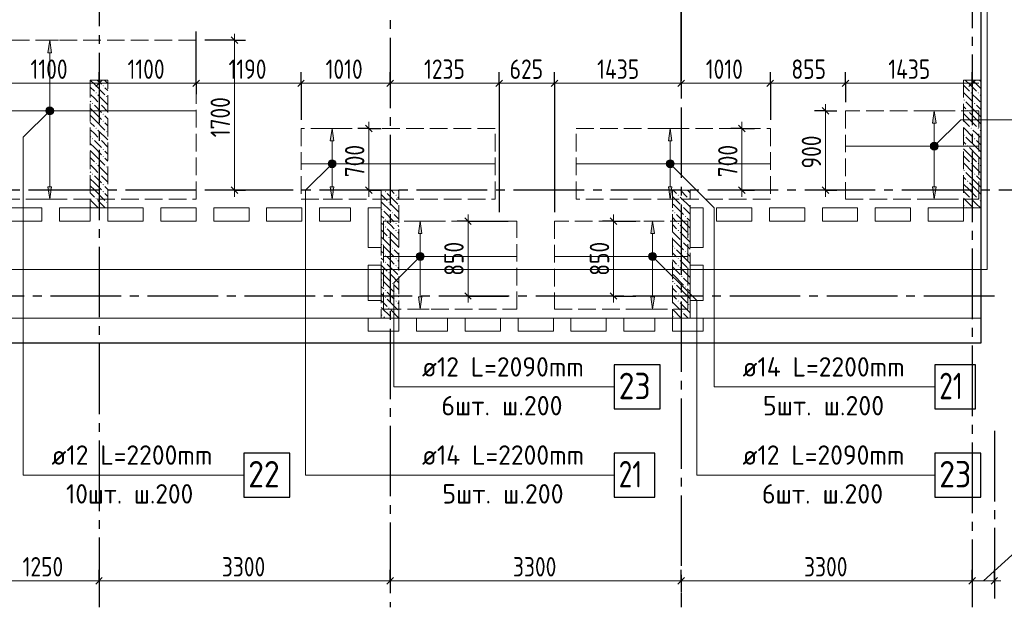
# Model space of a CAD drawing. Header units: millimetres. Extents: x 0 to 43617, y 0 to 59400.
# Tile 8 of 30: x 22174 to 33336, y 7100 to 13764. Entities that reach past the tile are written whole.
import ezdxf

# ---------------------------------------------------------------- set-up
doc = ezdxf.new("R2010")
doc.units = ezdxf.units.MM
doc.linetypes.add('______2', pattern=[270, 200, -70])
doc.linetypes.add('______5', pattern=[1100, 800, -100, 100, -100])
for name, color, linetype, lineweight in [('Standard', 7, 'Continuous', 25), ('ДОП Верх по Х', 7, 'Continuous', 25), ('ЖБ Пилон', 180, 'Continuous', 25), ('Оси', 40, '______5', 18), ('Позиционная метка номер позиции', 7, 'Continuous', 13), ('Примечания', 7, 'Continuous', 25)]:
    doc.layers.add(name, color=color, linetype=linetype, lineweight=lineweight)
doc.layers.add('ЖБ Перекрытие верхний уровень', color=7, linetype='Continuous', lineweight=25, true_color=0xe0e0ff)
doc.styles.add('GOST 2.304-81', font='txt')
doc.styles.add('ISOCPEUR', font='txt')

msp = doc.modelspace()

# ---------------------------------------------------------------- hatches: boundary and pattern name
at = {"layer": 'ДОП Верх по Х', "linetype": 'Continuous', "lineweight": 13, "transparency": 33554687}
for points in [[(22535, 13390), (22515, 13530), (22495, 13390)], [(22477, 12730), (22552, 12730), (22547, 12749)], [(22477, 12730), (22547, 12749), (22483, 12749)], [(22483, 12711), (22552, 12730), (22477, 12730)], [(22483, 12749), (22547, 12749), (22534, 12762)], [(22483, 12749), (22534, 12762), (22496, 12762)], [(22483, 12711), (22547, 12711), (22552, 12730)], [(22496, 12762), (22534, 12762), (22515, 12768)], [(32563, 12590), (32543, 12730), (32523, 12590)], [(22496, 12698), (22547, 12711), (22483, 12711)], [(22496, 12698), (22534, 12698), (22547, 12711)], [(22534, 12698), (22496, 12698), (22515, 12693)], [(25735, 12390), (25715, 12530), (25695, 12390)], [(29569, 12390), (29549, 12530), (29529, 12390)], [(32505, 12330), (32580, 12330), (32575, 12349)], [(32505, 12330), (32575, 12349), (32511, 12349)], [(32511, 12311), (32580, 12330), (32505, 12330)], [(32511, 12349), (32575, 12349), (32562, 12362)], [(32511, 12349), (32562, 12362), (32524, 12362)], [(32511, 12311), (32575, 12311), (32580, 12330)], [(32524, 12298), (32575, 12311), (32511, 12311)], [(32524, 12362), (32562, 12362), (32543, 12368)], [(32524, 12298), (32562, 12298), (32575, 12311)], [(32562, 12298), (32524, 12298), (32543, 12293)], [(25696, 12162), (25734, 12162), (25715, 12168)], [(29530, 12162), (29568, 12162), (29549, 12168)], [(25677, 12130), (25752, 12130), (25747, 12149)], [(25677, 12130), (25747, 12149), (25683, 12149)], [(25683, 12111), (25752, 12130), (25677, 12130)], [(25683, 12149), (25747, 12149), (25734, 12162)], [(25683, 12149), (25734, 12162), (25696, 12162)], [(25683, 12111), (25747, 12111), (25752, 12130)], [(25696, 12098), (25747, 12111), (25683, 12111)], [(25696, 12098), (25734, 12098), (25747, 12111)], [(25734, 12098), (25696, 12098), (25715, 12093)], [(29512, 12130), (29587, 12130), (29581, 12149)], [(29512, 12130), (29581, 12149), (29517, 12149)], [(29517, 12111), (29587, 12130), (29512, 12130)], [(29517, 12149), (29581, 12149), (29568, 12162)], [(29517, 12149), (29568, 12162), (29530, 12162)], [(29517, 12111), (29581, 12111), (29587, 12130)], [(29530, 12098), (29581, 12111), (29517, 12111)], [(29530, 12098), (29568, 12098), (29581, 12111)], [(29568, 12098), (29530, 12098), (29549, 12093)], [(26735, 11340), (26715, 11480), (26695, 11340)], [(29369, 11340), (29349, 11480), (29329, 11340)], [(26677, 11080), (26752, 11080), (26747, 11099)], [(26677, 11080), (26747, 11099), (26683, 11099)], [(26683, 11061), (26752, 11080), (26677, 11080)], [(26683, 11099), (26747, 11099), (26734, 11112)], [(26683, 11099), (26734, 11112), (26696, 11112)], [(26683, 11061), (26747, 11061), (26752, 11080)], [(26696, 11048), (26747, 11061), (26683, 11061)], [(26696, 11112), (26734, 11112), (26715, 11118)], [(26696, 11048), (26734, 11048), (26747, 11061)], [(29311, 11080), (29386, 11080), (29381, 11099)], [(29311, 11080), (29381, 11099), (29317, 11099)], [(29317, 11061), (29386, 11080), (29311, 11080)], [(29317, 11099), (29381, 11099), (29368, 11112)], [(29317, 11099), (29368, 11112), (29330, 11112)], [(29317, 11061), (29381, 11061), (29386, 11080)], [(29330, 11048), (29381, 11061), (29317, 11061)], [(29330, 11112), (29368, 11112), (29349, 11118)], [(29330, 11048), (29368, 11048), (29381, 11061)], [(26734, 11048), (26696, 11048), (26715, 11043)], [(29368, 11048), (29330, 11048), (29349, 11043)]]:
    msp.add_hatch(color=7, dxfattribs=at).paths.add_polyline_path(points)
for points in [[(22535, 11870), (22515, 11730), (22495, 11870)], [(25735, 11870), (25715, 11730), (25695, 11870)], [(29569, 11870), (29549, 11730), (29529, 11870)], [(32563, 11870), (32543, 11730), (32523, 11870)], [(26735, 10620), (26715, 10480), (26695, 10620)], [(29369, 10620), (29349, 10480), (29329, 10620)]]:
    msp.add_hatch(color=7, dxfattribs=at).paths.add_polyline_path(points, flags=16)
at = {"layer": 'ЖБ Пилон', "linetype": 'Continuous', "lineweight": 18, "transparency": 33554687}
for points in [[(23114, 13013), (23121, 13020), (23127, 13013), (23121, 13007)], [(23034, 12933), (23041, 12940), (23047, 12933), (23041, 12927)], [(23154, 12893), (23161, 12900), (23167, 12893), (23161, 12887)], [(32874, 12853), (32881, 12860), (32887, 12853), (32881, 12847)], [(32954, 12933), (32961, 12940), (32967, 12933), (32961, 12927)], [(33034, 12933), (33041, 12940), (33047, 12933), (33041, 12927)], [(22994, 12813), (23001, 12820), (23007, 12813), (23001, 12807)], [(23074, 12813), (23081, 12820), (23087, 12813), (23081, 12807)], [(32914, 12733), (32921, 12740), (32927, 12733), (32921, 12727)], [(32994, 12813), (33001, 12820), (33007, 12813), (33001, 12807)], [(23114, 12693), (23121, 12700), (23127, 12693), (23121, 12687)], [(23114, 12613), (23121, 12620), (23127, 12613), (23121, 12607)], [(23034, 12533), (23041, 12540), (23047, 12533), (23041, 12527)], [(32954, 12533), (32961, 12540), (32967, 12533), (32961, 12527)], [(33034, 12533), (33041, 12540), (33047, 12533), (33041, 12527)], [(22994, 12413), (23001, 12420), (23007, 12413), (23001, 12407)], [(23074, 12413), (23081, 12420), (23087, 12413), (23081, 12407)], [(23154, 12493), (23161, 12500), (23167, 12493), (23161, 12487)], [(32874, 12453), (32881, 12460), (32887, 12453), (32881, 12447)], [(32994, 12413), (33001, 12420), (33007, 12413), (33001, 12407)], [(23114, 12293), (23121, 12300), (23127, 12293), (23121, 12287)], [(32914, 12333), (32921, 12340), (32927, 12333), (32921, 12327)], [(23114, 12213), (23121, 12220), (23127, 12213), (23121, 12207)], [(23034, 12133), (23041, 12140), (23047, 12133), (23041, 12127)], [(23154, 12093), (23161, 12100), (23167, 12093), (23161, 12087)], [(32874, 12053), (32881, 12060), (32887, 12053), (32881, 12047)], [(32954, 12133), (32961, 12140), (32967, 12133), (32961, 12127)], [(33034, 12133), (33041, 12140), (33047, 12133), (33041, 12127)], [(22994, 12013), (23001, 12020), (23007, 12013), (23001, 12007)], [(23074, 12013), (23081, 12020), (23087, 12013), (23081, 12007)], [(32994, 12013), (33001, 12020), (33007, 12013), (33001, 12007)], [(23114, 11893), (23121, 11900), (23127, 11893), (23121, 11887)], [(32914, 11933), (32921, 11940), (32927, 11933), (32921, 11927)], [(23034, 11733), (23041, 11740), (23047, 11733), (23041, 11727)], [(23114, 11813), (23121, 11820), (23127, 11813), (23121, 11807)], [(26314, 11813), (26321, 11820), (26327, 11813), (26321, 11807)], [(26434, 11773), (26441, 11780), (26447, 11773), (26441, 11767)], [(29634, 11773), (29641, 11780), (29647, 11773), (29641, 11767)], [(29754, 11733), (29761, 11740), (29767, 11733), (29761, 11727)], [(32954, 11733), (32961, 11740), (32967, 11733), (32961, 11727)], [(33034, 11733), (33041, 11740), (33047, 11733), (33041, 11727)], [(23154, 11693), (23161, 11700), (23167, 11693), (23161, 11687)], [(26274, 11613), (26281, 11620), (26287, 11613), (26281, 11607)], [(26354, 11693), (26361, 11700), (26367, 11693), (26361, 11687)], [(29674, 11653), (29681, 11660), (29687, 11653), (29681, 11647)], [(32874, 11653), (32881, 11660), (32887, 11653), (32881, 11647)], [(26314, 11493), (26321, 11500), (26327, 11493), (26321, 11487)], [(26394, 11573), (26401, 11580), (26407, 11573), (26401, 11567)], [(29594, 11573), (29601, 11580), (29607, 11573), (29601, 11567)], [(29714, 11533), (29721, 11540), (29727, 11533), (29721, 11527)], [(26314, 11413), (26321, 11420), (26327, 11413), (26321, 11407)], [(26434, 11453), (26441, 11460), (26447, 11453), (26441, 11447)], [(29634, 11453), (29641, 11460), (29647, 11453), (29641, 11447)], [(26354, 11293), (26361, 11300), (26367, 11293), (26361, 11287)], [(26434, 11373), (26441, 11380), (26447, 11373), (26441, 11367)], [(29634, 11373), (29641, 11380), (29647, 11373), (29641, 11367)], [(29754, 11333), (29761, 11340), (29767, 11333), (29761, 11327)], [(26274, 11213), (26281, 11220), (26287, 11213), (26281, 11207)], [(26394, 11173), (26401, 11180), (26407, 11173), (26401, 11167)], [(29594, 11173), (29601, 11180), (29607, 11173), (29601, 11167)], [(29674, 11253), (29681, 11260), (29687, 11253), (29681, 11247)], [(26314, 11093), (26321, 11100), (26327, 11093), (26321, 11087)], [(26434, 11053), (26441, 11060), (26447, 11053), (26441, 11047)], [(29634, 11053), (29641, 11060), (29647, 11053), (29641, 11047)], [(29714, 11133), (29721, 11140), (29727, 11133), (29721, 11127)], [(26314, 11013), (26321, 11020), (26327, 11013), (26321, 11007)], [(26434, 10973), (26441, 10980), (26447, 10973), (26441, 10967)], [(29634, 10973), (29641, 10980), (29647, 10973), (29641, 10967)], [(29754, 10933), (29761, 10940), (29767, 10933), (29761, 10927)], [(26354, 10893), (26361, 10900), (26367, 10893), (26361, 10887)], [(29674, 10853), (29681, 10860), (29687, 10853), (29681, 10847)], [(26274, 10813), (26281, 10820), (26287, 10813), (26281, 10807)], [(26394, 10773), (26401, 10780), (26407, 10773), (26401, 10767)], [(29594, 10773), (29601, 10780), (29607, 10773), (29601, 10767)], [(29714, 10733), (29721, 10740), (29727, 10733), (29721, 10727)], [(26314, 10693), (26321, 10700), (26327, 10693), (26321, 10687)], [(26314, 10613), (26321, 10620), (26327, 10613), (26321, 10607)], [(26434, 10653), (26441, 10660), (26447, 10653), (26441, 10647)], [(29634, 10653), (29641, 10660), (29647, 10653), (29641, 10647)], [(26354, 10493), (26361, 10500), (26367, 10493), (26361, 10487)], [(26434, 10573), (26441, 10580), (26447, 10573), (26441, 10567)], [(29634, 10573), (29641, 10580), (29647, 10573), (29641, 10567)], [(29754, 10533), (29761, 10540), (29767, 10533), (29761, 10527)], [(26274, 10413), (26281, 10420), (26287, 10413), (26281, 10407)], [(29674, 10453), (29681, 10460), (29687, 10453), (29681, 10447)]]:
    msp.add_hatch(color=7, dxfattribs=at).paths.add_polyline_path(points, flags=16)
at = {"layer": 'Позиционная метка номер позиции', "linetype": 'Continuous', "lineweight": 13, "transparency": 33554687}
for points in [[(22547, 12698), (22483, 12762), (22472, 12741)], [(22547, 12698), (22472, 12741), (22526, 12687)], [(22526, 12687), (22472, 12741), (22472, 12719)], [(22558, 12719), (22504, 12773), (22483, 12762)], [(22558, 12719), (22483, 12762), (22547, 12698)], [(22558, 12741), (22526, 12773), (22504, 12773)], [(22558, 12741), (22504, 12773), (22558, 12719)], [(22526, 12773), (22558, 12741), (22547, 12762)], [(22526, 12687), (22472, 12719), (22504, 12687)], [(22504, 12687), (22472, 12719), (22483, 12698)], [(32500, 12341), (32575, 12298), (32511, 12362)], [(32500, 12319), (32554, 12287), (32500, 12341)], [(32500, 12341), (32554, 12287), (32575, 12298)], [(32532, 12287), (32500, 12319), (32511, 12298)], [(32500, 12319), (32532, 12287), (32554, 12287)], [(32511, 12362), (32586, 12319), (32532, 12373)], [(32511, 12362), (32575, 12298), (32586, 12319)], [(32532, 12373), (32586, 12319), (32586, 12341)], [(32532, 12373), (32586, 12341), (32554, 12373)], [(32554, 12373), (32586, 12341), (32575, 12362)], [(25758, 12119), (25704, 12173), (25683, 12162)], [(25758, 12141), (25726, 12173), (25704, 12173)], [(25758, 12141), (25704, 12173), (25758, 12119)], [(25726, 12173), (25758, 12141), (25747, 12162)], [(29506, 12141), (29538, 12173), (29517, 12162)], [(29538, 12173), (29506, 12141), (29506, 12119)], [(29538, 12173), (29506, 12119), (29561, 12173)], [(29561, 12173), (29506, 12119), (29517, 12098)], [(29561, 12173), (29517, 12098), (29581, 12162)], [(25747, 12098), (25683, 12162), (25672, 12141)], [(25747, 12098), (25672, 12141), (25726, 12087)], [(25726, 12087), (25672, 12141), (25672, 12119)], [(25726, 12087), (25672, 12119), (25704, 12087)], [(25704, 12087), (25672, 12119), (25683, 12098)], [(25758, 12119), (25683, 12162), (25747, 12098)], [(29581, 12162), (29517, 12098), (29538, 12087)], [(29581, 12162), (29538, 12087), (29592, 12141)], [(29592, 12141), (29538, 12087), (29561, 12087)], [(29592, 12141), (29561, 12087), (29592, 12119)], [(29592, 12119), (29561, 12087), (29581, 12098)], [(26747, 11048), (26683, 11112), (26672, 11091)], [(26747, 11048), (26672, 11091), (26726, 11037)], [(26726, 11037), (26672, 11091), (26672, 11069)], [(26726, 11037), (26672, 11069), (26704, 11037)], [(26704, 11037), (26672, 11069), (26683, 11048)], [(26758, 11069), (26704, 11123), (26683, 11112)], [(26758, 11069), (26683, 11112), (26747, 11048)], [(26758, 11091), (26726, 11123), (26704, 11123)], [(26758, 11091), (26704, 11123), (26758, 11069)], [(26726, 11123), (26758, 11091), (26747, 11112)], [(29306, 11091), (29338, 11123), (29317, 11112)], [(29338, 11123), (29306, 11091), (29306, 11069)], [(29338, 11123), (29306, 11069), (29360, 11123)], [(29360, 11123), (29306, 11069), (29317, 11048)], [(29360, 11123), (29317, 11048), (29381, 11112)], [(29381, 11112), (29317, 11048), (29338, 11037)], [(29381, 11112), (29338, 11037), (29392, 11091)], [(29392, 11091), (29338, 11037), (29360, 11037)], [(29392, 11091), (29360, 11037), (29392, 11069)], [(29392, 11069), (29360, 11037), (29381, 11048)]]:
    msp.add_hatch(color=7, dxfattribs=at).paths.add_polyline_path(points)

# ---------------------------------------------------------------- linework, layer by layer
at = {"layer": 'Standard', "color": 251, "linetype": 'Continuous', "lineweight": -3, "true_color": 0x656565, "transparency": 33554687}
for p, q in [((24608, 13530), (24274, 13530)), ((24608, 13530), (24483, 13530)), ((24608, 13530), (24733, 13530)), ((23074, 13043), (23074, 13168)), ((24174, 13043), (24174, 13168)), ((25364, 13043), (25364, 13168)), ((26374, 13043), (26374, 13168)), ((27611, 13043), (27611, 13168)), ((28237, 13043), (28237, 13168)), ((29674, 13043), (29674, 13168)), ((30684, 13043), (30684, 13168)), ((31537, 13043), (31537, 13168)), ((32974, 13043), (32974, 13168)), ((23074, 13043), (23074, 12918)), ((23074, 13043), (23074, 13043)), ((24174, 13043), (24174, 12918)), ((25364, 13043), (25364, 12918)), ((25364, 13043), (25364, 12630)), ((26374, 13043), (26374, 12918)), ((26374, 13043), (26374, 13043)), ((27611, 13043), (27611, 12918)), ((27611, 13043), (27611, 11580)), ((28237, 13043), (28237, 12918)), ((28237, 13043), (28237, 11580)), ((29674, 13043), (29674, 12918)), ((30684, 13043), (30684, 12918)), ((30684, 13043), (30684, 12630)), ((31537, 13043), (31537, 12918)), ((31537, 13043), (31537, 12830)), ((32974, 13043), (32974, 12918)), ((32974, 13043), (32974, 13043)), ((31310, 12730), (31185, 12730)), ((31310, 12730), (31435, 12730)), ((31310, 12730), (31437, 12730)), ((26132, 12530), (26007, 12530)), ((26132, 12530), (26257, 12530)), ((26132, 12530), (26274, 12530)), ((30362, 12530), (30237, 12530)), ((30362, 12530), (30487, 12530)), ((24608, 11830), (24274, 11830)), ((24608, 11830), (24483, 11830)), ((24608, 11830), (24733, 11830)), ((26132, 11830), (26007, 11830)), ((26132, 11830), (26257, 11830)), ((26132, 11830), (26274, 11830)), ((30362, 11830), (30237, 11830)), ((30362, 11830), (30487, 11830)), ((30362, 11830), (30504, 11830)), ((31310, 11830), (31185, 11830)), ((31310, 11830), (31435, 11830)), ((31310, 11830), (31437, 11830)), ((27257, 11480), (27132, 11480)), ((27257, 11480), (27382, 11480)), ((28907, 11480), (28782, 11480)), ((28907, 11480), (29032, 11480)), ((27257, 10630), (27132, 10630)), ((27257, 10630), (27382, 10630)), ((27257, 10630), (27711, 10630)), ((28907, 10630), (28782, 10630)), ((28907, 10630), (29032, 10630)), ((28907, 10630), (29161, 10630)), ((23074, 7400), (23074, 7525)), ((26374, 7400), (26374, 7525)), ((29674, 7400), (29674, 7525)), ((32974, 7400), (32974, 7525)), ((33224, 7400), (33224, 7525)), ((23074, 7400), (23074, 7275)), ((23074, 7400), (23074, 7400)), ((26374, 7400), (26374, 7275)), ((26374, 7400), (26374, 7400)), ((29674, 7400), (29674, 7275)), ((29674, 7400), (29674, 7400)), ((32974, 7400), (32974, 7275)), ((32974, 7400), (32974, 7400)), ((33224, 7400), (33224, 7275)), ((33224, 7400), (33224, 7400))]:
    msp.add_line(p, q, dxfattribs=at)
at = {"layer": 'Standard', "color": 7, "linetype": 'Continuous', "lineweight": 25, "transparency": 33554687}
for p, q in [((24571, 13568), (24646, 13493)), ((23036, 13005), (23111, 13080)), ((24136, 13005), (24211, 13080)), ((25326, 13005), (25401, 13080)), ((26336, 13005), (26411, 13080)), ((27573, 13005), (27648, 13080)), ((28199, 13005), (28274, 13080)), ((29636, 13005), (29711, 13080)), ((30646, 13005), (30721, 13080)), ((31499, 13005), (31574, 13080)), ((32936, 13005), (33011, 13080)), ((31272, 12768), (31347, 12693)), ((26094, 12568), (26169, 12493)), ((30324, 12568), (30399, 12493)), ((24571, 11868), (24646, 11793)), ((26094, 11868), (26169, 11793)), ((30324, 11868), (30399, 11793)), ((31272, 11868), (31347, 11793)), ((27219, 11518), (27294, 11443)), ((28869, 11518), (28944, 11443)), ((27219, 10668), (27294, 10593)), ((28869, 10668), (28944, 10593)), ((23036, 7363), (23111, 7438)), ((26336, 7363), (26411, 7438)), ((29636, 7363), (29711, 7438)), ((32936, 7363), (33011, 7438)), ((33186, 7363), (33261, 7438))]:
    msp.add_line(p, q, dxfattribs=at)
at = {"layer": 'Standard', "color": 7, "linetype": 'Continuous', "lineweight": 13, "transparency": 33554687}
for p, q in [((24608, 13530), (24608, 13605)), ((21974, 13043), (23074, 13043)), ((23074, 13043), (24174, 13043)), ((24174, 13043), (25364, 13043)), ((25364, 13043), (26374, 13043)), ((26374, 13043), (27611, 13043)), ((27611, 13043), (28237, 13043)), ((28237, 13043), (29674, 13043)), ((29674, 13043), (30684, 13043)), ((30684, 13043), (31537, 13043)), ((31537, 13043), (32974, 13043)), ((32974, 13043), (33049, 13043)), ((31310, 12730), (31310, 12805)), ((26132, 12530), (26132, 12605)), ((30362, 12530), (30362, 12605)), ((24608, 11830), (24608, 11755)), ((26132, 11830), (26132, 11755)), ((30362, 11830), (30362, 11755)), ((31310, 11830), (31310, 11755)), ((27257, 11480), (27257, 11555)), ((28907, 11480), (28907, 11555)), ((27257, 10630), (27257, 10555)), ((28907, 10630), (28907, 10555)), ((33099, 7400), (33649, 7900)), ((21824, 7400), (23074, 7400)), ((23074, 7400), (26374, 7400)), ((26374, 7400), (29674, 7400)), ((29674, 7400), (32974, 7400)), ((32974, 7400), (33224, 7400)), ((33224, 7400), (33299, 7400))]:
    msp.add_line(p, q, dxfattribs=at)
at = {"layer": 'Standard', "color": 254, "linetype": 'Continuous', "lineweight": 13, "true_color": 0xc4c4ff, "transparency": 33554687}
msp.add_lwpolyline([(8224, 10930), (33143, 10930), (33143, 57289), (8224, 57289), (8224, 10930)], dxfattribs=at)
at = {"layer": 'Standard', "color": 7, "linetype": 'Continuous', "lineweight": 25, "transparency": 33554687}
msp.add_lwpolyline([(7394, 10100), (33074, 10100), (33074, 57220), (7394, 57220), (7394, 10100)], dxfattribs=at)
at = {"layer": 'Standard', "color": 7, "linetype": 'Continuous', "lineweight": 13, "transparency": 33554687}
for points in [[(7674, 10380), (33074, 10380), (33074, 57220), (7674, 57220), (7674, 10380)], [(24608, 13530), (24608, 12425), (24608, 12425), (24608, 11830)], [(31310, 12730), (31310, 12139), (31310, 12139), (31310, 11830)], [(26132, 12530), (26132, 11983), (26132, 11983), (26132, 11830)], [(30362, 12530), (30362, 12025), (30362, 12025), (30362, 11830)], [(27257, 11480), (27257, 10878), (27257, 10878), (27257, 10630)], [(28907, 11480), (28907, 10894), (28907, 10894), (28907, 10630)]]:
    msp.add_lwpolyline(points, dxfattribs=at)
at = {"layer": 'Standard', "color": 251, "linetype": 'Continuous', "lineweight": -3, "true_color": 0x656565, "transparency": 33554687}
for points in [[(29674, 13043), (29674, 13060), (29674, 13060), (29674, 13060), (29674, 13060), (29674, 13060), (29674, 13060), (29674, 13937)], [(24174, 13043), (24174, 13060), (24174, 13060), (24174, 13060), (24174, 13060), (24174, 13060), (24174, 13060), (24174, 13060), (24174, 13060), (24174, 13060), (24174, 13060), (24174, 13060), (24174, 13060), (24174, 13060), (24174, 13060), (24174, 13060), (24174, 13060), (24174, 13630)], [(30362, 12530), (30489, 12530), (30489, 12530), (30504, 12530)], [(27257, 11480), (27438, 11480), (27438, 11480), (27711, 11480)], [(28907, 11480), (29066, 11480), (29066, 11480), (29161, 11480)]]:
    msp.add_lwpolyline(points, dxfattribs=at)
at = {"layer": 'ДОП Верх по Х', "color": 251, "linetype": 'Continuous', "lineweight": 13, "true_color": 0x494949, "transparency": 33554687}
for p, q in [((22515, 13530), (22415, 13530)), ((22515, 13530), (22495, 13390)), ((22535, 13390), (22515, 13530)), ((22515, 13530), (22615, 13530)), ((22515, 13530), (22515, 13530)), ((22495, 13390), (22535, 13390)), ((22515, 12760), (22515, 13390)), ((22477, 12730), (22477, 12730)), ((22552, 12730), (22552, 12730)), ((32543, 12730), (32443, 12730)), ((32543, 12730), (32523, 12590)), ((32563, 12590), (32543, 12730)), ((32543, 12730), (32643, 12730)), ((32543, 12730), (32543, 12730)), ((22515, 11870), (22515, 12700)), ((25715, 12530), (25615, 12530)), ((25715, 12530), (25695, 12390)), ((25735, 12390), (25715, 12530)), ((25715, 12530), (25815, 12530)), ((25715, 12530), (25715, 12530)), ((29549, 12530), (29449, 12530)), ((29549, 12530), (29529, 12390)), ((29569, 12390), (29549, 12530)), ((29549, 12530), (29649, 12530)), ((29549, 12530), (29549, 12530)), ((32523, 12590), (32563, 12590)), ((32543, 12360), (32543, 12590)), ((25695, 12390), (25735, 12390)), ((25715, 12160), (25715, 12390)), ((29529, 12390), (29569, 12390)), ((29549, 12160), (29549, 12390)), ((32505, 12330), (32505, 12330)), ((32543, 11870), (32543, 12300)), ((32580, 12330), (32580, 12330)), ((25677, 12130), (25677, 12130)), ((25715, 11870), (25715, 12100)), ((25752, 12130), (25752, 12130)), ((29512, 12130), (29512, 12130)), ((29549, 11870), (29549, 12100)), ((29587, 12130), (29587, 12130)), ((22515, 11730), (22495, 11870)), ((22495, 11870), (22535, 11870)), ((22535, 11870), (22515, 11730)), ((25715, 11730), (25695, 11870)), ((25695, 11870), (25735, 11870)), ((25735, 11870), (25715, 11730)), ((29549, 11730), (29529, 11870)), ((29529, 11870), (29569, 11870)), ((29569, 11870), (29549, 11730)), ((32543, 11730), (32523, 11870)), ((32523, 11870), (32563, 11870)), ((32563, 11870), (32543, 11730)), ((22515, 11730), (22415, 11730)), ((22515, 11730), (22615, 11730)), ((22515, 11730), (22515, 11730)), ((25715, 11730), (25615, 11730)), ((25715, 11730), (25815, 11730)), ((25715, 11730), (25715, 11730)), ((29549, 11730), (29449, 11730)), ((29549, 11730), (29649, 11730)), ((29549, 11730), (29549, 11730)), ((32543, 11730), (32443, 11730)), ((32543, 11730), (32643, 11730)), ((32543, 11730), (32543, 11730)), ((26715, 11480), (26615, 11480)), ((26715, 11480), (26695, 11340)), ((26735, 11340), (26715, 11480)), ((26715, 11480), (26815, 11480)), ((26715, 11480), (26715, 11480)), ((29349, 11480), (29249, 11480)), ((29349, 11480), (29329, 11340)), ((29369, 11340), (29349, 11480)), ((29349, 11480), (29449, 11480)), ((29349, 11480), (29349, 11480)), ((26695, 11340), (26735, 11340)), ((26715, 11110), (26715, 11340)), ((29329, 11340), (29369, 11340)), ((29349, 11110), (29349, 11340)), ((26677, 11080), (26677, 11080)), ((26752, 11080), (26752, 11080)), ((29311, 11080), (29311, 11080)), ((29386, 11080), (29386, 11080)), ((26715, 10620), (26715, 11050)), ((29349, 10620), (29349, 11050)), ((26715, 10480), (26695, 10620)), ((26695, 10620), (26735, 10620)), ((26735, 10620), (26715, 10480)), ((29349, 10480), (29329, 10620)), ((29329, 10620), (29369, 10620)), ((29369, 10620), (29349, 10480)), ((26715, 10480), (26615, 10480)), ((26715, 10480), (26815, 10480)), ((26715, 10480), (26715, 10480)), ((29349, 10480), (29249, 10480)), ((29349, 10480), (29449, 10480)), ((29349, 10480), (29349, 10480))]:
    msp.add_line(p, q, dxfattribs=at)
at = {"layer": 'ДОП Верх по Х', "color": 7, "linetype": 'Continuous', "lineweight": 18, "transparency": 33554687}
for p, q in [((21980, 12730), (24168, 12730)), ((31543, 12330), (33043, 12330)), ((25371, 12130), (27557, 12130)), ((30677, 12130), (28491, 12130)), ((27805, 11080), (26305, 11080)), ((28243, 11080), (29743, 11080))]:
    msp.add_line(p, q, dxfattribs=at)
at = {"layer": 'ДОП Верх по Х', "color": 7, "linetype": 'Continuous', "lineweight": 13, "transparency": 33554687}
for p, q in [((26715, 9600), (28801, 9600)), ((30349, 9600), (32457, 9600)), ((22515, 8600), (24601, 8600)), ((26715, 8600), (28823, 8600)), ((30349, 8600), (32435, 8600))]:
    msp.add_line(p, q, dxfattribs=at)
at = {"layer": 'ДОП Верх по Х', "color": 7, "linetype": 'Continuous', "lineweight": 25, "transparency": 33554687}
for points in [[(28915, 9350), (29435, 9350), (29435, 9850), (28915, 9850), (28915, 9350)], [(32549, 9350), (33009, 9350), (33009, 9850), (32549, 9850), (32549, 9350)], [(24715, 8350), (25235, 8350), (25235, 8850), (24715, 8850), (24715, 8350)], [(28915, 8350), (29375, 8350), (29375, 8850), (28915, 8850), (28915, 8350)], [(32549, 8350), (33069, 8350), (33069, 8850), (32549, 8850), (32549, 8350)]]:
    msp.add_lwpolyline(points, dxfattribs=at)
at = {"layer": 'ДОП Верх по Х', "color": 251, "linetype": 'Continuous', "lineweight": 13, "true_color": 0x494949, "transparency": 33554687}
for centre in [(22515, 12730), (32543, 12330), (25715, 12130), (29549, 12130), (26715, 11080), (29349, 11080)]:
    msp.add_circle(centre, 37.5, dxfattribs=at)
at = {"layer": 'ЖБ Перекрытие верхний уровень', "color": 7, "linetype": 'Continuous', "lineweight": 18, "transparency": 33554687}
for p, q in [((33074, 10100), (33074, 25060)), ((22074, 11630), (22424, 11630)), ((22424, 11630), (22424, 11480)), ((22624, 11480), (22624, 11630)), ((22624, 11630), (22974, 11630)), ((22974, 11630), (22974, 11480)), ((23174, 11480), (23174, 11630)), ((23174, 11630), (23574, 11630)), ((23574, 11630), (23574, 11480)), ((23774, 11480), (23774, 11630)), ((23774, 11630), (24174, 11630)), ((24174, 11630), (24174, 11480)), ((24374, 11480), (24374, 11630)), ((24374, 11630), (24774, 11630)), ((24774, 11630), (24774, 11480)), ((24974, 11480), (24974, 11630)), ((24974, 11630), (25374, 11630)), ((25374, 11630), (25374, 11480)), ((25574, 11480), (25574, 11630)), ((25574, 11630), (25924, 11630)), ((25924, 11630), (25924, 11480)), ((26124, 11180), (26124, 11630)), ((26124, 11630), (26274, 11630)), ((26274, 11630), (26274, 11180)), ((29774, 11630), (29924, 11630)), ((29774, 11180), (29774, 11630)), ((29924, 11630), (29924, 11180)), ((30074, 11630), (30474, 11630)), ((30074, 11480), (30074, 11630)), ((30474, 11630), (30474, 11480)), ((30674, 11630), (31074, 11630)), ((30674, 11480), (30674, 11630)), ((31074, 11630), (31074, 11480)), ((31274, 11630), (31674, 11630)), ((31274, 11480), (31274, 11630)), ((31674, 11630), (31674, 11480)), ((31874, 11630), (32274, 11630)), ((31874, 11480), (31874, 11630)), ((32274, 11630), (32274, 11480)), ((32474, 11630), (32874, 11630)), ((32474, 11480), (32474, 11630)), ((32874, 11630), (32874, 11480)), ((22424, 11480), (22074, 11480)), ((22974, 11480), (22624, 11480)), ((23574, 11480), (23174, 11480)), ((24174, 11480), (23774, 11480)), ((24774, 11480), (24374, 11480)), ((25374, 11480), (24974, 11480)), ((25924, 11480), (25574, 11480)), ((30474, 11480), (30074, 11480)), ((31074, 11480), (30674, 11480)), ((31674, 11480), (31274, 11480)), ((32274, 11480), (31874, 11480)), ((32874, 11480), (32474, 11480)), ((26274, 11180), (26124, 11180)), ((29924, 11180), (29774, 11180)), ((26124, 10580), (26124, 10980)), ((26124, 10980), (26274, 10980)), ((26274, 10980), (26274, 10580)), ((29774, 10980), (29924, 10980)), ((29774, 10580), (29774, 10980)), ((29924, 10980), (29924, 10580)), ((26274, 10580), (26124, 10580)), ((29924, 10580), (29774, 10580)), ((26124, 10230), (26124, 10380)), ((26124, 10380), (26474, 10380)), ((26474, 10380), (26474, 10230)), ((26674, 10230), (26674, 10380)), ((26674, 10380), (27024, 10380)), ((27024, 10380), (27024, 10230)), ((27224, 10230), (27224, 10380)), ((27224, 10380), (27624, 10380)), ((27624, 10380), (27624, 10230)), ((27824, 10230), (27824, 10380)), ((27824, 10380), (28224, 10380)), ((28224, 10380), (28224, 10230)), ((28424, 10230), (28424, 10380)), ((28424, 10380), (28824, 10380)), ((28824, 10380), (28824, 10230)), ((29024, 10380), (29374, 10380)), ((29024, 10230), (29024, 10380)), ((29374, 10380), (29374, 10230)), ((29574, 10380), (29924, 10380)), ((29574, 10230), (29574, 10380)), ((29924, 10380), (29924, 10230)), ((26474, 10230), (26124, 10230)), ((27024, 10230), (26674, 10230)), ((27624, 10230), (27224, 10230)), ((28224, 10230), (27824, 10230)), ((28824, 10230), (28424, 10230)), ((29374, 10230), (29024, 10230)), ((29924, 10230), (29574, 10230)), ((18094, 10100), (33074, 10100))]:
    msp.add_line(p, q, dxfattribs=at)
at = {"layer": 'ЖБ Пилон', "color": 253, "linetype": '______2', "lineweight": 13, "true_color": 0xa0a0a0, "transparency": 33554687}
for p, q in [((22974, 13080), (22974, 11630)), ((23174, 13080), (22974, 13080)), ((23174, 11630), (23174, 13080)), ((32874, 13080), (32874, 11630)), ((33074, 13080), (32874, 13080)), ((33074, 11630), (33074, 13080)), ((26274, 11830), (26274, 10380)), ((26474, 11830), (26274, 11830)), ((26474, 10380), (26474, 11830)), ((29574, 11830), (29574, 10380)), ((29774, 11830), (29574, 11830)), ((29774, 10380), (29774, 11830)), ((22974, 11630), (23174, 11630)), ((32874, 11630), (33074, 11630)), ((26274, 10380), (26474, 10380)), ((29574, 10380), (29774, 10380))]:
    msp.add_line(p, q, dxfattribs=at)
at = {"layer": 'ЖБ Пилон', "color": 9, "linetype": 'Continuous', "lineweight": 18, "true_color": 0xc7c7c7, "transparency": 33554687}
for p, q in [((22974, 13080), (23021, 13033)), ((23054, 13080), (23101, 13033)), ((23174, 13040), (23141, 13073)), ((32941, 13033), (32894, 13080)), ((32974, 13080), (33021, 13033)), ((33054, 13080), (33074, 13060)), ((22974, 13000), (23021, 12953)), ((23021, 13033), (23141, 12913)), ((23141, 12993), (23174, 12960)), ((32874, 13020), (32941, 12953)), ((32941, 13033), (33021, 12953)), ((33021, 13033), (33074, 12980)), ((22974, 12840), (22981, 12833)), ((23021, 12873), (22981, 12913)), ((23061, 12833), (23021, 12873)), ((23061, 12913), (23174, 12800)), ((32874, 12940), (32981, 12833)), ((33021, 12873), (32981, 12913)), ((33061, 12833), (33021, 12873)), ((33061, 12913), (33074, 12900)), ((23021, 12713), (22974, 12760)), ((23021, 12793), (23101, 12713)), ((23101, 12793), (23174, 12720)), ((32874, 12780), (32901, 12753)), ((33021, 12713), (32901, 12833)), ((33021, 12793), (33074, 12740)), ((22974, 12680), (23021, 12633)), ((23021, 12713), (23101, 12633)), ((23021, 12633), (23141, 12513)), ((23174, 12640), (23141, 12673)), ((32941, 12633), (32874, 12700)), ((32874, 12620), (32941, 12553)), ((32941, 12713), (33021, 12633)), ((32941, 12633), (33021, 12553)), ((33021, 12713), (33074, 12660)), ((33021, 12633), (33074, 12580)), ((22974, 12600), (23021, 12553)), ((23021, 12473), (22981, 12513)), ((23061, 12513), (23174, 12400)), ((23141, 12593), (23174, 12560)), ((32874, 12540), (32981, 12433)), ((33021, 12473), (32981, 12513)), ((33061, 12513), (33074, 12500)), ((22974, 12440), (22981, 12433)), ((23061, 12433), (23021, 12473)), ((23021, 12393), (23101, 12313)), ((23101, 12393), (23174, 12320)), ((33021, 12313), (32901, 12433)), ((33061, 12433), (33021, 12473)), ((33021, 12393), (33074, 12340)), ((23021, 12313), (22974, 12360)), ((22974, 12280), (23021, 12233)), ((23021, 12313), (23101, 12233)), ((32874, 12380), (32901, 12353)), ((32941, 12233), (32874, 12300)), ((32941, 12313), (33021, 12233)), ((33021, 12313), (33074, 12260)), ((22974, 12200), (23021, 12153)), ((23021, 12233), (23141, 12113)), ((23174, 12240), (23141, 12273)), ((23141, 12193), (23174, 12160)), ((32874, 12220), (32941, 12153)), ((32941, 12233), (33021, 12153)), ((33021, 12233), (33074, 12180)), ((23021, 12073), (22981, 12113)), ((23061, 12033), (23021, 12073)), ((23061, 12113), (23174, 12000)), ((32874, 12140), (32981, 12033)), ((33021, 12073), (32981, 12113)), ((33061, 12033), (33021, 12073)), ((33061, 12113), (33074, 12100)), ((22974, 12040), (22981, 12033)), ((23021, 11913), (22974, 11960)), ((23021, 11993), (23101, 11913)), ((23101, 11993), (23174, 11920)), ((32874, 11980), (32901, 11953)), ((33021, 11913), (32901, 12033)), ((33021, 11993), (33074, 11940)), ((22974, 11880), (23021, 11833)), ((23021, 11913), (23101, 11833)), ((23021, 11833), (23141, 11713)), ((23174, 11840), (23141, 11873)), ((32941, 11833), (32874, 11900)), ((32941, 11913), (33021, 11833)), ((32941, 11833), (33021, 11753)), ((33021, 11913), (33074, 11860)), ((33021, 11833), (33074, 11780)), ((22974, 11800), (23021, 11753)), ((23141, 11793), (23174, 11760)), ((26274, 11780), (26341, 11713)), ((26341, 11793), (26461, 11673)), ((26421, 11793), (26384, 11830)), ((26461, 11753), (26474, 11740)), ((26464, 11830), (26474, 11820)), ((29574, 11760), (29661, 11673)), ((29621, 11793), (29584, 11830)), ((29661, 11753), (29774, 11640)), ((29664, 11830), (29741, 11753)), ((29744, 11830), (29774, 11800)), ((32874, 11820), (32941, 11753)), ((32874, 11740), (32981, 11633)), ((22974, 11640), (22981, 11633)), ((23021, 11673), (22981, 11713)), ((23061, 11633), (23021, 11673)), ((23061, 11713), (23144, 11630)), ((26274, 11700), (26381, 11593)), ((26381, 11673), (26474, 11580)), ((29581, 11673), (29701, 11553)), ((29774, 11560), (29701, 11633)), ((32904, 11630), (32901, 11633)), ((33021, 11673), (32981, 11713)), ((33061, 11633), (33021, 11673)), ((33061, 11713), (33074, 11700)), ((26274, 11540), (26301, 11513)), ((26301, 11593), (26421, 11473)), ((26474, 11500), (26421, 11553)), ((29574, 11600), (29581, 11593)), ((29574, 11520), (29621, 11473)), ((29741, 11433), (29621, 11553)), ((29741, 11513), (29774, 11480)), ((26274, 11460), (26301, 11433)), ((26381, 11433), (26341, 11473)), ((26341, 11393), (26461, 11273)), ((26421, 11393), (26381, 11433)), ((26461, 11433), (26474, 11420)), ((29581, 11433), (29574, 11440)), ((29621, 11393), (29581, 11433)), ((29661, 11433), (29741, 11353)), ((29741, 11433), (29774, 11400)), ((26274, 11380), (26341, 11313)), ((26274, 11300), (26381, 11193)), ((26461, 11353), (26474, 11340)), ((29574, 11360), (29661, 11273)), ((29661, 11353), (29774, 11240)), ((26301, 11193), (26421, 11073)), ((26381, 11273), (26474, 11180)), ((29574, 11200), (29581, 11193)), ((29581, 11273), (29701, 11153)), ((29774, 11160), (29701, 11233)), ((26274, 11140), (26301, 11113)), ((26274, 11060), (26301, 11033)), ((26381, 11033), (26341, 11073)), ((26474, 11100), (26421, 11153)), ((29574, 11120), (29621, 11073)), ((29741, 11033), (29621, 11153)), ((29741, 11113), (29774, 11080)), ((26274, 10980), (26341, 10913)), ((26341, 10993), (26461, 10873)), ((26421, 10993), (26381, 11033)), ((26461, 11033), (26474, 11020)), ((26461, 10953), (26474, 10940)), ((29581, 11033), (29574, 11040)), ((29574, 10960), (29661, 10873)), ((29621, 10993), (29581, 11033)), ((29661, 11033), (29741, 10953)), ((29661, 10953), (29774, 10840)), ((29741, 11033), (29774, 11000)), ((26274, 10900), (26381, 10793)), ((26381, 10873), (26474, 10780)), ((29581, 10873), (29701, 10753)), ((29774, 10760), (29701, 10833)), ((26274, 10740), (26301, 10713)), ((26301, 10793), (26421, 10673)), ((26474, 10700), (26421, 10753)), ((29574, 10800), (29581, 10793)), ((29574, 10720), (29621, 10673)), ((29741, 10633), (29621, 10753)), ((26274, 10660), (26301, 10633)), ((26381, 10633), (26341, 10673)), ((26421, 10593), (26381, 10633)), ((26461, 10633), (26474, 10620)), ((29581, 10633), (29574, 10640)), ((29621, 10593), (29581, 10633)), ((29661, 10633), (29741, 10553)), ((29741, 10713), (29774, 10680)), ((29741, 10633), (29774, 10600)), ((26274, 10580), (26341, 10513)), ((26274, 10500), (26381, 10393)), ((26341, 10593), (26461, 10473)), ((26461, 10553), (26474, 10540)), ((29574, 10560), (29661, 10473)), ((29661, 10553), (29774, 10440)), ((26301, 10393), (26314, 10380)), ((26381, 10473), (26474, 10380)), ((29574, 10400), (29581, 10393)), ((29581, 10473), (29674, 10380)), ((29754, 10380), (29701, 10433))]:
    msp.add_line(p, q, dxfattribs=at)
at = {"layer": 'Оси', "color": 8, "linetype": '______5', "lineweight": -3, "transparency": 33554687}
for p, q in [((26374, 50960), (26374, 7100)), ((23074, 50790), (23074, 7100)), ((29674, 25969), (29674, 7100)), ((32974, 25469), (32974, 7100)), ((34074, 11830), (3600, 11830)), ((33224, 10630), (3600, 10630)), ((33224, 9100), (33224, 7100))]:
    msp.add_line(p, q, dxfattribs=at)
at = {"layer": 'Позиционная метка номер позиции', "color": 7, "linetype": 'Continuous', "lineweight": 13, "transparency": 33554687}
for p, q in [((22483, 12762), (22483, 12762)), ((22547, 12762), (22547, 12762)), ((22483, 12698), (22483, 12698)), ((22547, 12698), (22547, 12698)), ((32511, 12362), (32511, 12362)), ((32511, 12298), (32511, 12298)), ((32575, 12362), (32575, 12362)), ((32575, 12298), (32575, 12298)), ((25683, 12162), (25683, 12162)), ((25683, 12098), (25683, 12098)), ((25747, 12162), (25747, 12162)), ((25747, 12098), (25747, 12098)), ((29517, 12162), (29517, 12162)), ((29517, 12098), (29517, 12098)), ((29581, 12162), (29581, 12162)), ((29581, 12098), (29581, 12098)), ((26683, 11112), (26683, 11112)), ((26747, 11112), (26747, 11112)), ((29317, 11112), (29317, 11112)), ((29381, 11112), (29381, 11112)), ((26683, 11048), (26683, 11048)), ((26747, 11048), (26747, 11048)), ((29317, 11048), (29317, 11048)), ((29381, 11048), (29381, 11048))]:
    msp.add_line(p, q, dxfattribs=at)
for points in [[(22515, 12730), (22215, 12430), (22215, 8600), (24715, 8600)], [(32543, 12330), (32843, 12630), (35574, 12630)], [(25715, 12130), (25415, 11830), (25415, 8600), (28915, 8600)], [(29549, 12130), (30049, 11630), (30049, 9600), (32549, 9600)], [(26715, 11080), (26415, 10780), (26415, 9600), (28915, 9600)], [(29349, 11080), (29849, 10580), (29849, 8600), (32549, 8600)]]:
    msp.add_lwpolyline(points, dxfattribs=at)
for centre in [(22515, 12730), (32543, 12330), (25715, 12130), (29549, 12130), (26715, 11080), (29349, 11080)]:
    msp.add_circle(centre, 45, dxfattribs=at)
at = {"layer": 'Примечания', "color": 7, "linetype": '______2', "lineweight": 18, "transparency": 33554687}
for p, q in [((24174, 13530), (21974, 13530)), ((24174, 11730), (24174, 13530)), ((33049, 12730), (31537, 12730)), ((31537, 12730), (31537, 11730)), ((33049, 11730), (33049, 12730)), ((27564, 12530), (25364, 12530)), ((25364, 12530), (25364, 11730)), ((27564, 11730), (27564, 12530)), ((28484, 12530), (30684, 12530)), ((28484, 11730), (28484, 12530)), ((30684, 12530), (30684, 11730)), ((21974, 11730), (24174, 11730)), ((25364, 11730), (27564, 11730)), ((30684, 11730), (28484, 11730)), ((31537, 11730), (33049, 11730)), ((27811, 11480), (26299, 11480)), ((26299, 11480), (26299, 10480)), ((27811, 10480), (27811, 11480)), ((29749, 11480), (28237, 11480)), ((28237, 11480), (28237, 10480)), ((29749, 10480), (29749, 11480)), ((26299, 10480), (27811, 10480)), ((28237, 10480), (29749, 10480))]:
    msp.add_line(p, q, dxfattribs=at)

# ---------------------------------------------------------------- texts
at = {"layer": 'Standard', "color": 7, "linetype": 'Continuous', "lineweight": 25, "transparency": 33554687, "char_height": 220, "attachment_point": 7, "style": 'GOST 2.304-81'}
for s, insert, width in [('1100', (22297, 13093), 578.85), ('1100', (23397, 13093), 578.86), ('1190', (24542, 13093), 578.85), ('1010', (25642, 13093), 578.85), ('1235', (26758, 13093), 594.59), ('625', (27729, 13093), 516.38), ('1435', (28721, 13093), 594.59), ('1010', (29952, 13093), 578.85), ('855', (30923, 13093), 500.81), ('1435', (32021, 13093), 594.59), ('1250', (22207, 7450), 610.16), ('3300', (24466, 7450), 641.48), ('3300', (27766, 7450), 641.48), ('3300', (31066, 7450), 641.48)]:
    msp.add_mtext(s, dxfattribs=dict(at, insert=insert, width=width))
at = {"layer": 'Standard', "color": 7, "linetype": 'Continuous', "lineweight": 25, "transparency": 33554687, "char_height": 220, "attachment_point": 7, "rotation": 90, "style": 'GOST 2.304-81'}
for s, insert, width in [('1700', (24558, 12430), 625.73), ('900', (31260, 12077), 531.96), ('700', (26082, 11977), 531.96), ('700', (30312, 11977), 531.96), ('850', (27207, 10860), 516.4), ('850', (28857, 10860), 516.4)]:
    msp.add_mtext(s, dxfattribs=dict(at, insert=insert, width=width))
at = {"layer": 'ДОП Верх по Х', "color": 7, "linetype": 'Continuous', "lineweight": 13, "transparency": 33554687, "attachment_point": 7, "style": 'ISOCPEUR'}
for s, insert, char_height, width in [('\\W0.96;ø12 L=2090mm ', (26735, 9717), 220, 2150.52), ('\\W0.96;ø14 L=2200mm ', (30369, 9717), 220, 2172.6), ('\\W0.87;23', (28965, 9460), 300, 550.81), ('\\W0.75;21', (32599, 9460), 300, 472.28), ('\\W0.97;6шт. ш.200 ', (26955, 9277), 220, 1712.32), ('\\W0.97;5шт. ш.200 ', (30600, 9277), 220, 1712.32), ('\\W0.96;ø12 L=2200mm ', (22535, 8717), 220, 2150.52), ('\\W0.96;ø14 L=2200mm ', (26735, 8717), 220, 2172.61), ('\\W0.96;ø12 L=2090mm ', (30369, 8717), 220, 2150.52), ('\\W0.87;22', (24765, 8460), 300, 550.81), ('\\W0.75;21', (28965, 8460), 300, 472.28), ('\\W0.87;23', (32599, 8460), 300, 550.81), ('\\W0.95;10шт. ш.200 ', (22700, 8277), 220, 1819.91), ('\\W0.97;5шт. ш.200 ', (26966, 8277), 220, 1712.34), ('\\W0.97;6шт. ш.200 ', (30589, 8277), 220, 1712.33)]:
    msp.add_mtext(s, dxfattribs=dict(at, insert=insert, char_height=char_height, width=width))

doc.saveas('drawing.dxf')
